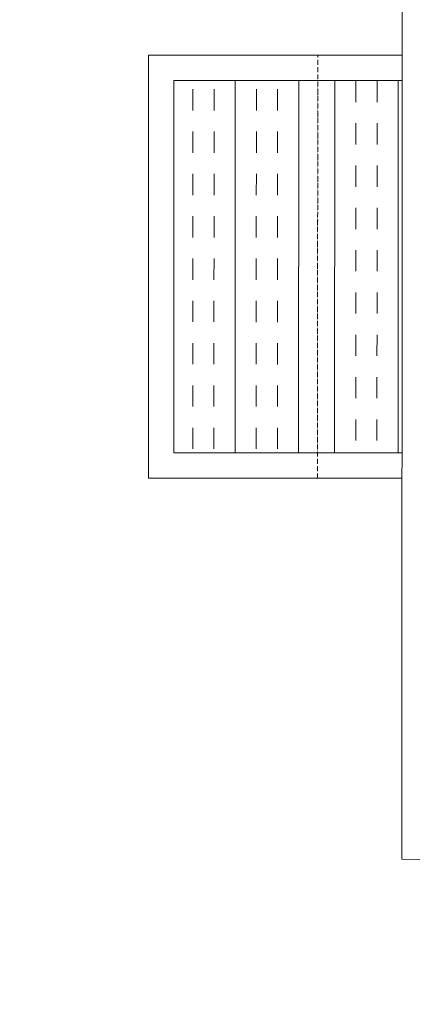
# Model space of a CAD drawing. Header units: millimetres. Extents: x 26866 to 1024070, y -428191 to 408885.
# Tile 180 of 248: x 201273 to 201738, y 392260 to 393424. Entities that reach past the tile are written whole.
import ezdxf

# ---------------------------------------------------------------- set-up
doc = ezdxf.new("R2010")
doc.units = ezdxf.units.MM
doc.header["$LTSCALE"] = 2
doc.linetypes.add('ACAD_ISO07W100', pattern=[3, 0, -3])
doc.linetypes.add('HIDDEN2', pattern=[4.7625, 3.175, -1.5875])
for name, color, linetype, lineweight in [('0_OPIS', 7, 'Continuous', 13), ('10', 7, 'Continuous', 9), ('3DPLAN_A_TABELKA POMIESZCZEŃ', 7, 'Continuous', 0)]:
    doc.layers.add(name, color=color, linetype=linetype, lineweight=lineweight)
doc.layers.add('3DPLAN_A_KRESKOWANIE 1', color=253, linetype='Continuous')
doc.layers.add('3DPLAN_A_OPIS', color=8, linetype='Continuous')
doc.styles.add('ARIAL', font='arial.ttf')
pattern_1 = [(45, (23044.838, -26883.88), (-16.83798, 16.83798), [])]

# ---------------------------------------------------------------- blocks, each defined once
blk = doc.blocks.new('kondygnacja -1')
at = {"layer": '10', "linetype": 'ACAD_ISO07W100', "ltscale": 0.005}
h = blk.add_hatch(dxfattribs=at)
h.set_pattern_fill('INSUL', color=256, scale=20, angle=89.9764, style=0)
h.set_pattern_definition([(89.97637, (32830.5535, -26763.5815), (7.5, -0.003093), []), (89.97637, (32833.0535, -26763.5825), (7.5, -0.003093), [2.5, -2.5]), (89.97637, (32835.5535, -26763.5836), (7.5, -0.003093), [2.5, -2.5])])
h.paths.add_polyline_path([(29162.57, -25464.81), (29145.57, -25464.8), (29145.55, -25508.8), (29162.55, -25508.81)])
h = blk.add_hatch(dxfattribs=at)
h.set_pattern_fill('INSUL', color=256, scale=20, angle=89.9764, style=0)
h.set_pattern_definition([(89.97637, (37417.2176, -27024.478), (7.4999994, -0.003093), []), (89.97637, (37419.7176, -27024.479), (7.4999994, -0.003093), [2.5, -2.5]), (89.97637, (37422.2176, -27024.48), (7.4999994, -0.003093), [2.5, -2.5])])
h.paths.add_polyline_path([(29162.57, -25464.81), (29172.57, -25464.81), (29172.56, -25486.81), (29172.55, -25508.81), (29162.55, -25508.81)])
at = {"layer": '3DPLAN_A_KRESKOWANIE 1'}
h = blk.add_hatch(dxfattribs=at)
h.set_pattern_fill('ANSI31', color=256, scale=7.5, style=0)
h.set_pattern_definition(pattern_1)
h.paths.add_polyline_path([(31677.49, -24430.84), (30214.87, -24430.84), (30214.87, -24470.84), (30429.61, -24470.84), (30429.61, -24477.84), (30447.61, -24477.84), (30447.61, -24818.84), (30476.61, -24818.84), (30476.61, -24470.84), (31012.61, -24470.84), (31012.61, -24478.84), (31079.61, -24478.84), (31079.61, -24470.84), (31638.61, -24470.84), (31638.61, -25036.84), (31079.61, -25036.84), (31079.61, -25028.84), (31012.61, -25028.84), (31012.61, -25036.84), (30611.38, -25036.84), (30611.38, -25072.84), (31023.61, -25072.84), (31034.61, -25082.84), (31034.61, -25330.84), (31023.61, -25340.84), (30831.4, -25340.84, -0.038531), (30832.58, -25356.18), (30832.58, -25371.84), (31079.61, -25371.84), (31079.61, -25072.84), (31638.61, -25072.84), (31638.61, -25943.84), (30832.58, -25943.84), (30832.58, -26009.84), (31677.49, -26009.84)])
h.paths.add_polyline_path([(30682.61, -26009.84), (30832.58, -26009.84), (30832.58, -25943.84), (30760.61, -25943.84), (30760.61, -25454.67), (30735.61, -25464.58), (30735.61, -25943.84), (30682.61, -25943.84)])
h.paths.add_polyline_path([(30679.61, -25371.84), (30735.61, -25371.84), (30735.61, -25464.58), (30760.61, -25454.67), (30760.61, -25371.84), (30832.58, -25371.84), (30832.58, -25356.18, 0.038531), (30831.4, -25340.84), (30679.61, -25340.84)])
h.paths.add_polyline_path([(30355.83, -25371.84), (30425.61, -25371.84), (30425.61, -25379.84), (30463.61, -25379.84), (30463.61, -25424.74), (30471.61, -25424.74), (30471.61, -25395.84), (30533.61, -25395.84), (30533.61, -25371.84), (30576.61, -25371.84), (30576.61, -25341.84), (30472.61, -25341.84), (30472.61, -25326.84), (30427.61, -25326.84), (30427.61, -25341.84), (30355.83, -25341.84)])
h.paths.add_polyline_path([(30456.61, -25936.84), (30425.61, -25936.84), (30425.61, -25945.84), (30380.61, -25945.84), (30380.61, -26009.84), (30512.61, -26009.84), (30512.61, -25943.84), (30466.61, -25943.84), (30466.61, -25712.84), (30456.61, -25712.84)])
h.paths.add_polyline_path([(28888.61, -25941.84), (28888.61, -26009.84), (29013.61, -26009.84), (29013.61, -25941.84)])
h.paths.add_polyline_path([(28591.17, -26009.84), (28591.17, -25944.84), (28547.61, -25944.84), (28547.61, -26009.84)])
h.paths.add_polyline_path([(28624.61, -25870.53), (28654.8, -25870.53), (28654.8, -25924.53), (28624.61, -25924.53), (28624.61, -25944.84), (28591.17, -25944.84), (28591.17, -26009.84), (28713.61, -26009.84), (28713.61, -25941.84), (28672.61, -25941.84), (28672.61, -25932.84), (28657.61, -25932.84), (28657.61, -25716.84), (28624.61, -25716.84)])
h.paths.add_polyline_path([(28372.61, -25944.84), (28328.61, -25944.84), (28328.61, -25907.84), (28282.61, -25907.84), (28282.61, -25944.84), (28248.61, -25944.84), (28248.61, -26009.84), (28372.61, -26009.84)])
h.paths.add_polyline_path([(28092.61, -25563.84), (28054.61, -25563.84), (28054.61, -25383.84), (28067.6, -25383.84), (28067.61, -25375.84), (28340.61, -25375.84), (28340.61, -25341.84), (28070.61, -25341.84), (28070.61, -25332.84), (28030.61, -25332.84), (28030.61, -25395.6), (28048.71, -25395.6), (28048.71, -25449.6), (28030.61, -25449.6), (28030.61, -26009.84), (28073.61, -26009.84), (28073.61, -25944.84), (28054.61, -25944.84), (28054.61, -25668.84), (28092.61, -25668.84)])
h.paths.add_polyline_path([(27949.61, -25495.75), (27949.61, -25507.75), (27983.29, -25507.75), (27983.29, -25521.75), (27949.61, -25521.75), (27949.61, -25531.84), (27999.61, -25531.84), (27999.61, -25934.84), (27982.61, -25934.84), (27982.61, -25942.84), (27947.61, -25942.84), (27947.61, -26009.84), (28026.62, -26009.84), (28026.62, -25449.6), (27999.61, -25449.6), (27999.61, -25463.84), (27949.61, -25463.84), (27949.61, -25481.75), (27983.29, -25481.75), (27983.29, -25495.75)])
h.paths.add_polyline_path([(27982.61, -25361.84), (27952.61, -25361.84), (27952.61, -25332.84), (28026.62, -25332.84), (28026.62, -25395.6), (27999.61, -25395.6), (27999.61, -25377.84), (27982.61, -25377.84)])
h.paths.add_polyline_path([(26818.61, -25892.84), (26781.49, -25892.84), (26781.49, -26009.84), (26894.54, -26009.84), (26894.54, -25942.84), (26830.61, -25942.84), (26830.61, -25930.84), (26818.61, -25930.84)])
h.paths.add_polyline_path([(26894.54, -26009.84), (27115.94, -26009.84), (27115.94, -25942.84), (26894.54, -25942.84)])
h.paths.add_polyline_path([(27115.94, -25942.84), (27115.94, -26009.84), (27466.61, -26009.84), (27466.61, -25942.84), (27427.61, -25942.84), (27427.61, -25933.84), (27384.61, -25933.84), (27384.61, -25942.84)])
h.paths.add_polyline_path([(27641.61, -25942.84), (27641.61, -26009.84), (27802.61, -26009.84), (27802.61, -25942.84)])
h.paths.add_polyline_path([(30621.1, -25040.47), (30688.37, -25040.47), (30688.37, -25072.87), (30621.1, -25072.87)], flags=24)
h = blk.add_hatch(dxfattribs=at)
h.set_pattern_fill('ANSI31', color=256, scale=7.5, style=0)
h.set_pattern_definition(pattern_1)
h.paths.add_polyline_path([(29010.61, -24430.84), (28888.61, -24430.84), (28888.61, -24472.84), (29010.61, -24472.84)])
h.paths.add_polyline_path([(29275.57, -25037.84), (29257.61, -25037.84), (29257.61, -24471.84), (29273.61, -24471.84), (29273.61, -24468.84), (29303.61, -24468.84), (29303.61, -24430.84), (29185.61, -24430.84), (29185.61, -24471.84), (29228.61, -24471.84), (29228.61, -25049.84), (29175.02, -25049.84), (29175.02, -25053.06, 0.060091), (29177.89, -25076.84), (29272.38, -25076.84)])
h.paths.add_polyline_path([(29273.61, -25072.84), (29380.61, -25072.84), (29380.61, -25037.84), (29275.57, -25037.84), (29272.38, -25076.84), (29273.61, -25076.84)])
h.paths.add_polyline_path([(29498.61, -25037.84), (29480.61, -25037.84), (29480.61, -25072.84), (29708.61, -25072.84), (29708.61, -25039.85), (29536.61, -25039.85), (29536.61, -24939.85), (29498.61, -24939.85)])
h.paths.add_polyline_path([(29566.61, -24430.84), (29473.61, -24430.84), (29473.61, -24468.84), (29498.61, -24468.84), (29498.61, -24727.87), (29524.78, -24727.87), (29524.78, -24781.87), (29498.61, -24781.87), (29498.61, -24826.85), (29536.61, -24826.85), (29536.61, -24470.85), (29566.61, -24470.85)])
h.paths.add_polyline_path([(29736.61, -24430.84), (29736.61, -24470.85), (29828.61, -24470.85), (29828.61, -24472.85), (29873.61, -24472.85), (29873.61, -24470.85), (30016.87, -24470.85), (30016.87, -24430.84)])
h.paths.add_polyline_path([(30016.87, -24470.85), (30112.84, -24470.85), (30112.84, -24430.84), (30016.87, -24430.84)])
h.paths.add_polyline_path([(29864.61, -25141.84), (29835.61, -25141.84), (29835.61, -25153.06), (29864.61, -25153.06)])
h.paths.add_polyline_path([(29864.61, -25087.84), (29880.61, -25069.84), (30213.45, -25069.84, 0.042168), (30214.87, -25053.06), (30214.87, -25041.84), (30178.61, -25041.84), (30178.61, -24470.84), (30214.87, -24470.84), (30214.87, -24430.84), (30112.84, -24430.84), (30112.84, -24470.85), (30115.61, -24470.85), (30115.61, -24477.85), (30159.61, -24477.85), (30159.61, -25039.85), (29899.61, -25039.85), (29899.61, -25026.85), (29826.61, -25026.85), (29826.61, -25039.85), (29803.61, -25039.85), (29803.61, -25072.84), (29819.61, -25072.84), (29835.61, -25088.84), (29835.61, -25153.06), (29864.61, -25153.06)])
h.paths.add_polyline_path([(29463.61, -25369.84), (29509.61, -25369.84), (29509.61, -25408.84), (29538.61, -25408.84), (29538.61, -25366.84), (29765.61, -25366.84), (29765.61, -25448.84), (29937.61, -25448.84), (29937.61, -25366.84), (30091.06, -25366.84), (30091.06, -25356.18, -0.035999), (30092.09, -25341.84), (29880.61, -25341.84), (29864.61, -25325.84), (29864.61, -25261.84), (29835.61, -25261.84), (29835.61, -25325.84), (29819.61, -25341.84), (29463.61, -25341.84)])
h.paths.add_polyline_path([(30252.83, -25342.15), (30252.83, -25341.84), (30092.09, -25341.84, 0.035999), (30091.06, -25356.18), (30091.06, -25366.84), (30152.61, -25366.84), (30152.61, -25937.84), (30091.06, -25937.84), (30091.06, -26009.84), (30210.61, -26009.84), (30210.61, -25945.84), (30180.61, -25945.84), (30180.61, -25371.84), (30252.83, -25371.84), (30252.83, -25350.58), (30252.33, -25350.58), (30252.33, -25342.15)])
h.paths.add_polyline_path([(30081.99, -25665.13), (30231.69, -25665.13), (30231.69, -25700.22), (30081.99, -25700.22)], flags=9)
h.paths.add_polyline_path([(29875.61, -25931.84), (29829.61, -25931.84), (29829.61, -25937.84), (29781.61, -25937.84), (29781.61, -26009.84), (29917.61, -26009.84), (29917.61, -25937.84), (29875.61, -25937.84)])
h.paths.add_polyline_path([(29611.61, -26009.84), (29611.61, -25937.84), (29538.61, -25937.84), (29538.61, -25683.8), (29507.61, -25683.8), (29507.61, -25943.84), (29482.61, -25943.84), (29482.61, -26009.84)])
h.paths.add_polyline_path([(29282.81, -25653.75), (29568.72, -25653.75), (29568.72, -25738.67), (29282.81, -25738.67)], flags=9)
h.paths.add_polyline_path([(29479.61, -25623.84), (29507.61, -25623.84), (29507.61, -25683.8), (29538.61, -25683.8), (29538.61, -25498.84), (29509.61, -25498.84), (29509.61, -25608.84), (29479.61, -25608.84)])
h.paths.add_polyline_path([(29389.61, -25608.84), (29262.17, -25608.84), (29262.17, -25623.84), (29389.61, -25623.84)])
h.paths.add_polyline_path([(29312.61, -25943.84), (29275.61, -25943.84), (29275.61, -25936.84), (29262.17, -25936.84), (29262.17, -26009.84), (29312.61, -26009.84)])
h.paths.add_polyline_path([(29188.61, -26009.84), (29262.17, -26009.84), (29262.17, -25936.84), (29256.61, -25936.84), (29256.61, -25683.8), (29227.61, -25683.8), (29227.61, -25941.84), (29188.61, -25941.84)])
h.paths.add_polyline_path([(29227.61, -25683.8), (29256.61, -25683.8), (29256.61, -25623.84), (29262.17, -25623.84), (29262.17, -25608.84), (29259.61, -25608.84), (29259.61, -25369.84), (29262.17, -25369.84), (29262.17, -25356.18, 0.056395), (29259.64, -25333.84), (29224.61, -25333.84), (29224.61, -25341.84), (29157.61, -25341.84), (29157.61, -25371.84), (29227.61, -25371.84)])
h.paths.add_polyline_path([(29373.61, -25341.84), (29270.61, -25341.84), (29270.61, -25333.84), (29259.64, -25333.84, -0.056395), (29262.17, -25356.18), (29262.17, -25369.84), (29373.61, -25369.84)])
h.paths.add_polyline_path([(30170.11, -24767), (30186.53, -24767), (30186.53, -24787), (30170.11, -24787)], flags=24)
h.paths.add_polyline_path([(29566.12, -25338.58), (29633.39, -25338.58), (29633.39, -25370.98), (29566.12, -25370.98)], flags=24)
h.paths.add_polyline_path([(29957.21, -25338.58), (30024.48, -25338.58), (30024.48, -25370.98), (29957.21, -25370.98)], flags=24)
h.paths.add_polyline_path([(30179.86, -25902.33), (30243.82, -25902.33), (30243.82, -25910.46), (30179.86, -25910.46)], flags=24)
at = {"layer": '10', "lineweight": 0}
for p, q in [((29142.57, -25461.8), (29142.55, -25511.8)), ((29162.57, -25461.81), (29142.57, -25461.8)), ((29162.57, -25461.81), (29172.57, -25461.81)), ((29145.57, -25464.8), (29145.55, -25508.8)), ((29162.57, -25464.81), (29145.57, -25464.8)), ((29162.57, -25464.81), (29172.57, -25464.81)), ((29142.55, -25511.8), (29162.55, -25511.81)), ((29172.55, -25511.81), (29162.55, -25511.81))]:
    blk.add_line(p, q, dxfattribs=at)
at = {"layer": '10', "linetype": 'HIDDEN2', "lineweight": 0, "ltscale": 0.09}
blk.add_line((29162.55, -25511.81), (29162.57, -25461.81), dxfattribs=at)
blk.add_line((29162.55, -25511.81), (29162.57, -25461.81), dxfattribs=at)
at = {"layer": '10', "linetype": 'ACAD_ISO07W100', "ltscale": 0.005}
blk.add_line((29162.55, -25508.81), (29162.57, -25464.81), dxfattribs=at)
blk.add_line((29162.55, -25508.81), (29162.57, -25464.81), dxfattribs=at)
at = {"layer": '10'}
for p in [(29145.55, -25508.8), (29172.55, -25508.81)]:
    blk.add_line(p, (29162.55, -25508.81), dxfattribs=at)
blk.add_lwpolyline([(29227.61, -25371.84), (29172.61, -25371.81), (29172.53, -25556.81), (29227.53, -25556.84)], close=True, dxfattribs=at)
at = {"layer": '3DPLAN_A_OPIS', "color": 1, "lineweight": 30, "style": 'ARIAL'}
for tag, p in [('PRZESUNIĘCIE_WEJŚCIA', (27655.16, -24535.33)), ('WYŁĄCZONE', (27007.18, -24723.98)), ('Z_OPRACOWANIA', (26996.84, -24746.42)), ('WYŁĄCZONE', (30803.05, -24760.87)), ('Z_OPRACOWANIA', (30792.71, -24783.3)), ('WYŁĄCZONE', (28894.9, -24826.59)), ('Z_OPRACOWANIA', (28884.56, -24849.03)), ('POWIĘKSZENIE_WEJŚCIA', (28313.68, -25144.41)), ('POWIĘKSZENIE_WEJŚCIA', (29600.62, -25191.36)), ('POWIĘKSZENIE_WEJŚCIA', (28011.45, -25235.42)), ('WYŁĄCZONE', (29754.42, -25678.17)), ('Z_OPRACOWANIA', (29744.08, -25700.6)), ('WYJŚCIE_EWAKUACYJNE', (27763.79, -26106.07))]:
    blk.add_attdef(tag, p, '', height=12, dxfattribs=at)
at = {"layer": '3DPLAN_A_OPIS', "color": 0, "lineweight": 30, "style": 'ARIAL'}
for tag, p in [('UGUL_1', (29350.3, -24586.01)), ('UGUL_2', (29622.92, -24586.01)), ('UGUL_3', (29833.15, -24586.01))]:
    blk.add_attdef(tag, p, '', height=12, dxfattribs=at)
at = {"layer": '3DPLAN_A_TABELKA POMIESZCZEŃ', "ltscale": 0.5, "style": 'ARIAL'}
for tag, p in [('KURTYNA', (27861.91, -26064.85)), ('POWIETRZNA', (27861.91, -26084.56))]:
    blk.add_attdef(tag, p, '', height=12, dxfattribs=at)

msp = doc.modelspace()

# ---------------------------------------------------------------- block references
at = {"layer": '0_OPIS', "xscale": 10, "yscale": 10, "zscale": 10}
msp.add_blockref('kondygnacja -1', (-90000, 648000), dxfattribs=at)

doc.saveas('drawing.dxf')
